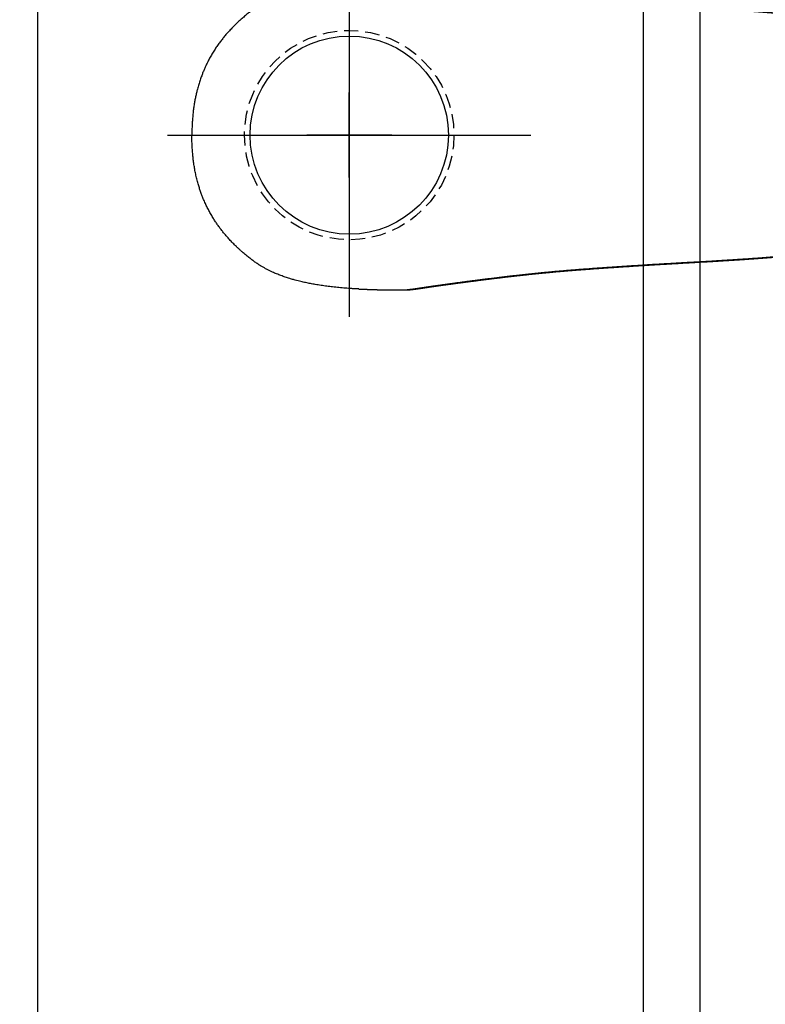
# Model space of a CAD drawing. Header units: millimetres. Extents: x 6161 to 8965, y -9035 to -5431.
# Tile 238 of 256: x 6765 to 6778, y -6073 to -6056. Entities that reach past the tile are written whole.
import ezdxf

# ---------------------------------------------------------------- set-up
doc = ezdxf.new("R2010")
doc.units = ezdxf.units.MM
doc.linetypes.add('HIDDEN', pattern=[0.375, 0.25, -0.125])
doc.layers.add('Wyposazenie Wew - Urzadzenia Sanitarne', color=6, linetype='Continuous')
doc.layers.add('Ściany', color=7, linetype='Continuous')

# ---------------------------------------------------------------- blocks, each defined once
blk = doc.blocks.new('ORAS_ELECTRA')
for p, q in [((-2.733, -1.026), (-2.733, -1.025)), ((-2.368, -4.189), (-2.367, -4.175))]:
    blk.add_line(p, q)
for points in [[(0, -0.75), (0, 0.75)], [(-0.75, 0), (0.75, 0)]]:
    blk.add_lwpolyline(points)
at = {"color": 9, "linetype": 'HIDDEN', "true_color": 0xb8b8b8}
blk.add_circle((0, 0), 1.85, dxfattribs=at)
for points, knots in [([(-2.718, -0.167), (-2.717, -0.147), (-2.715, -0.106), (-2.712, -0.047), (-2.708, 0.012), (-2.704, 0.068), (-2.699, 0.124), (-2.694, 0.181), (-2.688, 0.237), (-2.682, 0.291), (-2.676, 0.344), (-2.67, 0.395), (-2.663, 0.447), (-2.655, 0.498), (-2.647, 0.549), (-2.639, 0.597), (-2.631, 0.642), (-2.623, 0.685), (-2.615, 0.727), (-2.606, 0.77), (-2.596, 0.812), (-2.586, 0.857), (-2.574, 0.904), (-2.563, 0.948), (-2.552, 0.986), (-2.543, 1.018), (-2.532, 1.053), (-2.521, 1.09), (-2.508, 1.129), (-2.495, 1.167), (-2.481, 1.206), (-2.466, 1.244), (-2.451, 1.282), (-2.436, 1.319), (-2.421, 1.351), (-2.408, 1.38), (-2.397, 1.404), (-2.385, 1.428), (-2.373, 1.452), (-2.36, 1.476), (-2.347, 1.499), (-2.334, 1.523), (-2.32, 1.546), (-2.305, 1.571), (-2.289, 1.597), (-2.27, 1.625), (-2.251, 1.652), (-2.232, 1.679), (-2.212, 1.705), (-2.192, 1.732), (-2.172, 1.758), (-2.149, 1.788), (-2.122, 1.82), (-2.093, 1.856), (-2.063, 1.891), (-2.032, 1.926), (-2.001, 1.96), (-1.969, 1.993), (-1.938, 2.025), (-1.907, 2.056), (-1.875, 2.087), (-1.845, 2.115), (-1.817, 2.14), (-1.791, 2.163), (-1.764, 2.186), (-1.737, 2.208), (-1.71, 2.23), (-1.683, 2.252), (-1.655, 2.273), (-1.627, 2.294), (-1.599, 2.314), (-1.571, 2.333), (-1.543, 2.353), (-1.515, 2.372), (-1.486, 2.39), (-1.455, 2.409), (-1.422, 2.429), (-1.387, 2.449), (-1.351, 2.469), (-1.316, 2.488), (-1.279, 2.506), (-1.243, 2.524), (-1.206, 2.541), (-1.171, 2.557), (-1.139, 2.571), (-1.108, 2.583), (-1.078, 2.595), (-1.047, 2.607), (-1.014, 2.619), (-0.981, 2.631), (-0.948, 2.642), (-0.914, 2.652), (-0.877, 2.663), (-0.838, 2.675), (-0.795, 2.686), (-0.752, 2.697), (-0.709, 2.707), (-0.667, 2.716), (-0.625, 2.724), (-0.583, 2.732), (-0.541, 2.739), (-0.498, 2.745), (-0.456, 2.751), (-0.413, 2.756), (-0.369, 2.761), (-0.324, 2.765), (-0.278, 2.769), (-0.232, 2.772), (-0.186, 2.774), (-0.139, 2.776), (-0.093, 2.778), (-0.046, 2.778), (-0.015, 2.778), (0, 2.779)], [0, 0, 0, 0, 0.013173, 0.026968, 0.039452, 0.051937, 0.064422, 0.076914, 0.089407, 0.101899, 0.113285, 0.124672, 0.136058, 0.147455, 0.158851, 0.170247, 0.179829, 0.189411, 0.198992, 0.208583, 0.218175, 0.227766, 0.23898, 0.250194, 0.257677, 0.26516, 0.272643, 0.281669, 0.290696, 0.299723, 0.308767, 0.317812, 0.326856, 0.335668, 0.34448, 0.350363, 0.356246, 0.362128, 0.368095, 0.374062, 0.380028, 0.386007, 0.391986, 0.397965, 0.405267, 0.412569, 0.419883, 0.427198, 0.434531, 0.441864, 0.4492, 0.456536, 0.466738, 0.476941, 0.487144, 0.497369, 0.507594, 0.517819, 0.527563, 0.537306, 0.54706, 0.556814, 0.564498, 0.572181, 0.57987, 0.587559, 0.595265, 0.602971, 0.610683, 0.618395, 0.625946, 0.633498, 0.64105, 0.648615, 0.656181, 0.663746, 0.672684, 0.681623, 0.690563, 0.699501, 0.708481, 0.717462, 0.726443, 0.735423, 0.742659, 0.749896, 0.757138, 0.764379, 0.772158, 0.779938, 0.787719, 0.795499, 0.803277, 0.813049, 0.822822, 0.832595, 0.842367, 0.851817, 0.861268, 0.870718, 0.880168, 0.889651, 0.899134, 0.908618, 0.918101, 0.928321, 0.938541, 0.948768, 0.958996, 0.969244, 0.979492, 0.989746, 1, 1, 1, 1]), ([(2.669, 0.402), (2.667, 0.417), (2.663, 0.446), (2.657, 0.486), (2.651, 0.524), (2.645, 0.562), (2.638, 0.601), (2.631, 0.643), (2.623, 0.686), (2.614, 0.73), (2.605, 0.773), (2.596, 0.816), (2.585, 0.859), (2.575, 0.901), (2.564, 0.943), (2.552, 0.985), (2.54, 1.027), (2.528, 1.068), (2.515, 1.109), (2.501, 1.15), (2.488, 1.187), (2.475, 1.221), (2.464, 1.251), (2.452, 1.281), (2.439, 1.31), (2.426, 1.34), (2.413, 1.369), (2.399, 1.399), (2.384, 1.429), (2.368, 1.461), (2.353, 1.49), (2.339, 1.515), (2.326, 1.536), (2.312, 1.559), (2.297, 1.584), (2.28, 1.61), (2.262, 1.636), (2.242, 1.664), (2.22, 1.695), (2.195, 1.729), (2.17, 1.761), (2.146, 1.791), (2.122, 1.82), (2.099, 1.849), (2.074, 1.877), (2.05, 1.906), (2.024, 1.935), (1.996, 1.965), (1.966, 1.996), (1.936, 2.027), (1.905, 2.058), (1.874, 2.087), (1.844, 2.115), (1.816, 2.141), (1.789, 2.165), (1.761, 2.189), (1.733, 2.212), (1.705, 2.235), (1.676, 2.257), (1.647, 2.279), (1.617, 2.301), (1.585, 2.324), (1.551, 2.348), (1.516, 2.37), (1.482, 2.393), (1.447, 2.414), (1.411, 2.435), (1.375, 2.456), (1.342, 2.474), (1.311, 2.49), (1.283, 2.504), (1.255, 2.518), (1.226, 2.532), (1.198, 2.545), (1.169, 2.558), (1.139, 2.57), (1.11, 2.583), (1.08, 2.594), (1.047, 2.607), (1.011, 2.62), (0.972, 2.634), (0.933, 2.646), (0.894, 2.659), (0.854, 2.67), (0.816, 2.681), (0.78, 2.69), (0.745, 2.698), (0.71, 2.706), (0.676, 2.714), (0.641, 2.721), (0.606, 2.727), (0.57, 2.734), (0.533, 2.74), (0.494, 2.746), (0.453, 2.751), (0.412, 2.756), (0.369, 2.761), (0.324, 2.765), (0.278, 2.769), (0.232, 2.772), (0.186, 2.774), (0.139, 2.776), (0.093, 2.778), (0.046, 2.778), (0.015, 2.778), (0, 2.779)], [0, 0, 0, 0, 0.011884, 0.021541, 0.031198, 0.040858, 0.050517, 0.061658, 0.072798, 0.083938, 0.09509, 0.106242, 0.117393, 0.128399, 0.139405, 0.150419, 0.161432, 0.172305, 0.183178, 0.19406, 0.204942, 0.213072, 0.221203, 0.229333, 0.237463, 0.245619, 0.253775, 0.261931, 0.270086, 0.279443, 0.288799, 0.295047, 0.301296, 0.307544, 0.315447, 0.323352, 0.331258, 0.339161, 0.34974, 0.36032, 0.370899, 0.380327, 0.389756, 0.399185, 0.408626, 0.418068, 0.427509, 0.43839, 0.449271, 0.460152, 0.471056, 0.481961, 0.492865, 0.502019, 0.511174, 0.520329, 0.529483, 0.538667, 0.547851, 0.557036, 0.566219, 0.5766, 0.586982, 0.597364, 0.607745, 0.618173, 0.628604, 0.639034, 0.649463, 0.65742, 0.665378, 0.673335, 0.681305, 0.689275, 0.697245, 0.705338, 0.713432, 0.721531, 0.729629, 0.740047, 0.750464, 0.760882, 0.771325, 0.781768, 0.792212, 0.801205, 0.8102, 0.819195, 0.828189, 0.837207, 0.846227, 0.855246, 0.864265, 0.874765, 0.885266, 0.895775, 0.906283, 0.917982, 0.929681, 0.941381, 0.953079, 0.964809, 0.97654, 0.98827, 1, 1, 1, 1]), ([(-2.718, -0.167), (-2.718, -0.167), (-2.718, -0.167), (-2.718, -0.168), (-2.718, -0.17), (-2.718, -0.172), (-2.719, -0.173), (-2.719, -0.175), (-2.719, -0.177), (-2.719, -0.178), (-2.719, -0.179), (-2.719, -0.181), (-2.719, -0.182), (-2.719, -0.184), (-2.719, -0.185), (-2.719, -0.186), (-2.719, -0.188), (-2.719, -0.19), (-2.719, -0.192), (-2.719, -0.194), (-2.72, -0.196), (-2.72, -0.197), (-2.72, -0.199), (-2.72, -0.2), (-2.72, -0.202), (-2.72, -0.203), (-2.72, -0.205), (-2.72, -0.207), (-2.72, -0.209), (-2.72, -0.212), (-2.72, -0.214), (-2.72, -0.215), (-2.721, -0.217), (-2.721, -0.218), (-2.721, -0.22), (-2.721, -0.221), (-2.721, -0.222), (-2.721, -0.224), (-2.721, -0.226), (-2.721, -0.228), (-2.721, -0.231), (-2.721, -0.233), (-2.721, -0.235), (-2.721, -0.236), (-2.721, -0.237), (-2.721, -0.238), (-2.721, -0.239), (-2.722, -0.241), (-2.722, -0.242), (-2.722, -0.243), (-2.722, -0.244), (-2.722, -0.246), (-2.722, -0.248), (-2.722, -0.249), (-2.722, -0.251), (-2.722, -0.253), (-2.722, -0.255), (-2.722, -0.256), (-2.722, -0.257), (-2.722, -0.259), (-2.722, -0.26), (-2.722, -0.262), (-2.722, -0.263), (-2.723, -0.265), (-2.723, -0.267), (-2.723, -0.269), (-2.723, -0.271), (-2.723, -0.273), (-2.723, -0.275), (-2.723, -0.276), (-2.723, -0.277), (-2.723, -0.279), (-2.723, -0.28), (-2.723, -0.282), (-2.723, -0.284), (-2.723, -0.286), (-2.723, -0.289), (-2.724, -0.291), (-2.724, -0.293), (-2.724, -0.295), (-2.724, -0.296), (-2.724, -0.298), (-2.724, -0.299), (-2.724, -0.3), (-2.724, -0.302), (-2.724, -0.303), (-2.724, -0.305), (-2.724, -0.307), (-2.724, -0.309), (-2.724, -0.311), (-2.724, -0.313), (-2.724, -0.314), (-2.724, -0.315), (-2.724, -0.317), (-2.724, -0.318), (-2.725, -0.319), (-2.725, -0.32), (-2.725, -0.322), (-2.725, -0.324), (-2.725, -0.326), (-2.725, -0.328), (-2.725, -0.33), (-2.725, -0.332), (-2.725, -0.334), (-2.725, -0.336), (-2.725, -0.338), (-2.725, -0.339), (-2.725, -0.341), (-2.725, -0.342), (-2.725, -0.344), (-2.725, -0.346), (-2.726, -0.348), (-2.726, -0.351), (-2.726, -0.353), (-2.726, -0.355), (-2.726, -0.357), (-2.726, -0.358), (-2.726, -0.359), (-2.726, -0.36), (-2.726, -0.362), (-2.726, -0.363), (-2.726, -0.365), (-2.726, -0.366), (-2.726, -0.368), (-2.726, -0.37), (-2.726, -0.372), (-2.726, -0.374), (-2.726, -0.376), (-2.726, -0.378), (-2.727, -0.38), (-2.727, -0.381), (-2.727, -0.383), (-2.727, -0.384), (-2.727, -0.385), (-2.727, -0.386), (-2.727, -0.388), (-2.727, -0.389), (-2.727, -0.391), (-2.727, -0.393), (-2.727, -0.395), (-2.727, -0.398), (-2.727, -0.4), (-2.727, -0.402), (-2.727, -0.404), (-2.727, -0.405), (-2.727, -0.407), (-2.727, -0.41), (-2.727, -0.412), (-2.728, -0.414), (-2.728, -0.416), (-2.728, -0.418), (-2.728, -0.42), (-2.728, -0.422), (-2.728, -0.423), (-2.728, -0.424), (-2.728, -0.425), (-2.728, -0.427), (-2.728, -0.428), (-2.728, -0.429), (-2.728, -0.43), (-2.728, -0.432), (-2.728, -0.433), (-2.728, -0.435), (-2.728, -0.437), (-2.728, -0.439), (-2.728, -0.441), (-2.728, -0.443), (-2.728, -0.445), (-2.728, -0.447), (-2.728, -0.448), (-2.728, -0.449), (-2.728, -0.45), (-2.729, -0.451), (-2.729, -0.452), (-2.729, -0.453), (-2.729, -0.454), (-2.729, -0.455), (-2.729, -0.457), (-2.729, -0.458), (-2.729, -0.46), (-2.729, -0.463), (-2.729, -0.465), (-2.729, -0.467), (-2.729, -0.469), (-2.729, -0.471), (-2.729, -0.473), (-2.729, -0.474), (-2.729, -0.476), (-2.729, -0.477), (-2.729, -0.479), (-2.729, -0.48), (-2.729, -0.482), (-2.729, -0.485), (-2.729, -0.487), (-2.729, -0.489), (-2.729, -0.492), (-2.73, -0.494), (-2.73, -0.496), (-2.73, -0.498), (-2.73, -0.5), (-2.73, -0.501), (-2.73, -0.503), (-2.73, -0.504), (-2.73, -0.506), (-2.73, -0.508), (-2.73, -0.51), (-2.73, -0.512), (-2.73, -0.514), (-2.73, -0.517), (-2.73, -0.519), (-2.73, -0.521), (-2.73, -0.523), (-2.73, -0.525), (-2.73, -0.527), (-2.73, -0.529), (-2.73, -0.531), (-2.73, -0.533), (-2.73, -0.536), (-2.73, -0.538), (-2.73, -0.54), (-2.731, -0.543), (-2.731, -0.545), (-2.731, -0.547), (-2.731, -0.549), (-2.731, -0.551), (-2.731, -0.553), (-2.731, -0.555), (-2.731, -0.557), (-2.731, -0.559), (-2.731, -0.562), (-2.731, -0.565), (-2.731, -0.568), (-2.731, -0.57), (-2.731, -0.572), (-2.731, -0.574), (-2.731, -0.576), (-2.731, -0.578), (-2.731, -0.579), (-2.731, -0.581), (-2.731, -0.582), (-2.731, -0.583), (-2.731, -0.584), (-2.731, -0.586), (-2.731, -0.588), (-2.731, -0.59), (-2.731, -0.592), (-2.731, -0.594), (-2.731, -0.596), (-2.731, -0.598), (-2.732, -0.6), (-2.732, -0.602), (-2.732, -0.603), (-2.732, -0.604), (-2.732, -0.606), (-2.732, -0.607), (-2.732, -0.609), (-2.732, -0.611), (-2.732, -0.613), (-2.732, -0.615), (-2.732, -0.618), (-2.732, -0.62), (-2.732, -0.623), (-2.732, -0.625), (-2.732, -0.626), (-2.732, -0.627), (-2.732, -0.629), (-2.732, -0.63), (-2.732, -0.631), (-2.732, -0.633), (-2.732, -0.635), (-2.732, -0.637), (-2.732, -0.639), (-2.732, -0.641), (-2.732, -0.643), (-2.732, -0.645), (-2.732, -0.648), (-2.732, -0.651), (-2.732, -0.653), (-2.732, -0.655), (-2.732, -0.658), (-2.732, -0.66), (-2.732, -0.662), (-2.732, -0.663), (-2.732, -0.665), (-2.732, -0.666), (-2.732, -0.667), (-2.732, -0.669), (-2.732, -0.671), (-2.732, -0.673), (-2.732, -0.676), (-2.733, -0.678), (-2.733, -0.681), (-2.733, -0.683), (-2.733, -0.685), (-2.733, -0.686), (-2.733, -0.688), (-2.733, -0.689), (-2.733, -0.69), (-2.733, -0.691), (-2.733, -0.693), (-2.733, -0.695), (-2.733, -0.697), (-2.733, -0.699), (-2.733, -0.702), (-2.733, -0.705), (-2.733, -0.707), (-2.733, -0.71), (-2.733, -0.713), (-2.733, -0.715), (-2.733, -0.718), (-2.733, -0.719), (-2.733, -0.721), (-2.733, -0.723), (-2.733, -0.725), (-2.733, -0.727), (-2.733, -0.729), (-2.733, -0.731), (-2.733, -0.734), (-2.733, -0.736), (-2.733, -0.739), (-2.733, -0.742), (-2.733, -0.745), (-2.733, -0.747), (-2.733, -0.75), (-2.733, -0.752), (-2.733, -0.754), (-2.733, -0.755), (-2.733, -0.757), (-2.733, -0.759), (-2.733, -0.76), (-2.733, -0.762), (-2.733, -0.764), (-2.733, -0.766), (-2.733, -0.769), (-2.733, -0.771), (-2.733, -0.774), (-2.733, -0.777), (-2.733, -0.78), (-2.733, -0.782), (-2.733, -0.784), (-2.733, -0.786), (-2.733, -0.788), (-2.733, -0.79), (-2.733, -0.791), (-2.733, -0.793), (-2.733, -0.794), (-2.733, -0.796), (-2.733, -0.799), (-2.733, -0.801), (-2.733, -0.804), (-2.733, -0.808), (-2.733, -0.811), (-2.733, -0.814), (-2.733, -0.816), (-2.733, -0.819), (-2.733, -0.821), (-2.733, -0.823), (-2.733, -0.824), (-2.733, -0.826), (-2.733, -0.828), (-2.733, -0.83), (-2.733, -0.833), (-2.733, -0.835), (-2.733, -0.838), (-2.733, -0.841), (-2.733, -0.844), (-2.733, -0.847), (-2.733, -0.85), (-2.733, -0.852), (-2.733, -0.855), (-2.733, -0.857), (-2.733, -0.86), (-2.733, -0.863), (-2.733, -0.865), (-2.733, -0.868), (-2.733, -0.872), (-2.733, -0.875), (-2.733, -0.879), (-2.733, -0.883), (-2.733, -0.886), (-2.733, -0.889), (-2.733, -0.892), (-2.733, -0.894), (-2.733, -0.897), (-2.733, -0.899), (-2.733, -0.901), (-2.733, -0.903), (-2.733, -0.905), (-2.733, -0.908), (-2.733, -0.911), (-2.733, -0.914), (-2.733, -0.917), (-2.733, -0.92), (-2.733, -0.924), (-2.733, -0.927), (-2.733, -0.929), (-2.733, -0.932), (-2.733, -0.933), (-2.733, -0.935), (-2.733, -0.937), (-2.733, -0.939), (-2.733, -0.941), (-2.733, -0.943), (-2.733, -0.945), (-2.733, -0.947), (-2.733, -0.95), (-2.733, -0.954), (-2.733, -0.959), (-2.733, -0.965), (-2.733, -0.97), (-2.733, -0.974), (-2.733, -0.978), (-2.733, -0.981), (-2.733, -0.984), (-2.733, -0.987), (-2.733, -0.99), (-2.733, -0.992), (-2.733, -0.996), (-2.733, -1), (-2.733, -1.004), (-2.733, -1.008), (-2.733, -1.012), (-2.733, -1.016), (-2.733, -1.019), (-2.733, -1.022), (-2.733, -1.024), (-2.733, -1.025)], [0, 0, 0, 0, 0.000152, 0.001738, 0.003576, 0.005666, 0.007918, 0.00995, 0.011718, 0.013224, 0.015073, 0.016792, 0.018381, 0.019883, 0.021398, 0.023208, 0.025315, 0.027713, 0.030083, 0.032236, 0.034497, 0.036532, 0.038367, 0.040001, 0.041569, 0.043442, 0.045661, 0.048226, 0.05092, 0.053547, 0.056073, 0.058129, 0.059941, 0.061508, 0.062923, 0.064514, 0.066308, 0.068307, 0.070736, 0.073389, 0.076249, 0.078895, 0.081142, 0.082711, 0.084022, 0.085305, 0.086622, 0.087973, 0.089358, 0.090788, 0.092416, 0.094242, 0.096266, 0.098439, 0.100952, 0.103103, 0.104892, 0.106433, 0.107972, 0.109489, 0.111017, 0.112811, 0.115009, 0.117311, 0.119904, 0.122388, 0.124644, 0.126679, 0.128538, 0.130228, 0.13175, 0.133343, 0.135164, 0.137275, 0.139677, 0.1423, 0.144999, 0.147776, 0.150272, 0.152407, 0.154212, 0.155774, 0.157369, 0.159006, 0.160692, 0.162616, 0.164861, 0.167089, 0.169508, 0.171747, 0.17374, 0.175484, 0.176999, 0.178446, 0.179868, 0.181329, 0.182788, 0.184495, 0.186511, 0.188837, 0.191423, 0.194109, 0.196725, 0.199178, 0.201343, 0.20322, 0.204818, 0.206658, 0.20859, 0.210615, 0.212878, 0.215501, 0.218487, 0.221519, 0.224132, 0.225888, 0.227404, 0.228872, 0.230338, 0.231826, 0.233338, 0.235075, 0.23708, 0.239351, 0.241808, 0.244292, 0.246771, 0.249173, 0.25136, 0.253272, 0.25491, 0.256375, 0.257859, 0.259367, 0.2609, 0.262551, 0.264461, 0.266631, 0.269061, 0.271515, 0.274401, 0.276915, 0.279135, 0.281384, 0.283507, 0.285739, 0.288394, 0.291471, 0.293613, 0.295927, 0.298407, 0.300749, 0.302771, 0.304473, 0.305854, 0.306991, 0.308408, 0.309834, 0.311271, 0.312717, 0.314335, 0.316156, 0.318315, 0.320809, 0.323423, 0.325999, 0.328474, 0.330699, 0.332623, 0.334245, 0.335452, 0.336602, 0.337749, 0.338892, 0.340032, 0.341168, 0.342344, 0.343812, 0.345852, 0.34831, 0.351141, 0.353866, 0.35647, 0.358824, 0.360953, 0.362985, 0.36476, 0.36644, 0.368164, 0.369931, 0.371892, 0.374145, 0.37672, 0.379603, 0.382414, 0.384977, 0.387677, 0.390132, 0.392429, 0.394572, 0.396302, 0.398103, 0.399976, 0.401971, 0.404214, 0.406663, 0.409347, 0.411955, 0.414337, 0.417242, 0.419852, 0.422308, 0.424631, 0.427032, 0.429568, 0.431702, 0.434105, 0.436783, 0.439698, 0.442463, 0.444979, 0.447674, 0.450156, 0.452488, 0.454694, 0.456947, 0.459238, 0.461684, 0.464524, 0.467778, 0.471245, 0.474425, 0.477309, 0.479887, 0.482153, 0.484091, 0.485962, 0.487835, 0.489709, 0.490801, 0.492111, 0.493684, 0.495522, 0.497624, 0.499948, 0.502219, 0.505177, 0.507911, 0.510295, 0.512314, 0.514088, 0.515695, 0.517301, 0.518908, 0.520514, 0.522268, 0.52435, 0.526855, 0.529767, 0.532845, 0.536016, 0.53857, 0.540789, 0.542671, 0.544217, 0.545506, 0.54678, 0.548781, 0.550785, 0.552842, 0.554821, 0.55703, 0.559468, 0.562132, 0.565022, 0.568099, 0.57101, 0.573675, 0.576681, 0.579354, 0.581706, 0.583881, 0.586064, 0.587479, 0.588898, 0.590496, 0.592482, 0.594855, 0.597562, 0.600409, 0.603231, 0.606004, 0.608531, 0.610685, 0.612468, 0.613931, 0.615355, 0.616779, 0.618203, 0.620197, 0.622313, 0.624701, 0.627364, 0.630321, 0.633519, 0.63696, 0.640262, 0.64334, 0.646223, 0.648774, 0.650988, 0.653006, 0.655025, 0.657009, 0.659013, 0.66131, 0.663994, 0.667097, 0.670392, 0.673855, 0.677326, 0.680484, 0.683321, 0.685883, 0.688201, 0.690295, 0.692341, 0.694388, 0.696436, 0.698119, 0.700073, 0.702308, 0.704817, 0.707451, 0.710901, 0.714438, 0.717759, 0.72074, 0.723401, 0.725836, 0.728058, 0.72988, 0.731699, 0.733519, 0.73534, 0.73725, 0.739483, 0.742053, 0.74491, 0.748646, 0.752514, 0.75627, 0.759686, 0.762766, 0.765285, 0.767546, 0.76965, 0.771754, 0.773859, 0.775944, 0.778284, 0.780953, 0.783932, 0.787179, 0.790621, 0.794136, 0.797494, 0.800688, 0.803605, 0.80617, 0.80928, 0.812308, 0.815316, 0.818495, 0.822006, 0.825794, 0.829925, 0.834183, 0.83844, 0.842028, 0.845441, 0.848651, 0.85162, 0.854326, 0.856865, 0.859258, 0.861652, 0.864136, 0.866968, 0.870163, 0.873647, 0.877387, 0.881303, 0.885215, 0.889085, 0.891812, 0.89417, 0.896169, 0.898033, 0.899843, 0.902176, 0.904456, 0.906824, 0.909292, 0.911918, 0.914947, 0.91839, 0.924927, 0.931475, 0.938007, 0.942595, 0.946774, 0.950576, 0.954148, 0.956956, 0.95978, 0.96287, 0.966308, 0.970981, 0.975853, 0.980762, 0.98567, 0.989526, 0.993381, 0.996961, 1, 1, 1, 1]), ([(-2.733, -1.026), (-2.733, -1.026), (-2.733, -1.03), (-2.733, -1.037), (-2.732, -1.047), (-2.732, -1.058), (-2.731, -1.069), (-2.73, -1.08), (-2.729, -1.09), (-2.728, -1.099), (-2.727, -1.108), (-2.726, -1.117), (-2.725, -1.127), (-2.724, -1.135), (-2.723, -1.144), (-2.722, -1.153), (-2.721, -1.162), (-2.72, -1.17), (-2.718, -1.179), (-2.717, -1.187), (-2.716, -1.196), (-2.715, -1.204), (-2.714, -1.212), (-2.712, -1.221), (-2.711, -1.229), (-2.71, -1.237), (-2.709, -1.246), (-2.707, -1.254), (-2.706, -1.263), (-2.705, -1.271), (-2.704, -1.28), (-2.702, -1.288), (-2.701, -1.297), (-2.7, -1.306), (-2.698, -1.315), (-2.697, -1.324), (-2.695, -1.333), (-2.694, -1.342), (-2.693, -1.351), (-2.691, -1.36), (-2.69, -1.37), (-2.688, -1.379), (-2.687, -1.388), (-2.686, -1.398), (-2.684, -1.408), (-2.683, -1.417), (-2.681, -1.427), (-2.68, -1.437), (-2.678, -1.447), (-2.677, -1.457), (-2.675, -1.467), (-2.674, -1.477), (-2.672, -1.488), (-2.671, -1.498), (-2.669, -1.509), (-2.668, -1.519), (-2.666, -1.53), (-2.665, -1.541), (-2.663, -1.551), (-2.662, -1.562), (-2.66, -1.573), (-2.659, -1.584), (-2.657, -1.595), (-2.655, -1.606), (-2.654, -1.618), (-2.652, -1.629), (-2.651, -1.641), (-2.649, -1.652), (-2.647, -1.664), (-2.646, -1.676), (-2.644, -1.688), (-2.643, -1.7), (-2.641, -1.712), (-2.639, -1.724), (-2.638, -1.736), (-2.636, -1.748), (-2.634, -1.761), (-2.632, -1.773), (-2.631, -1.786), (-2.629, -1.799), (-2.627, -1.811), (-2.626, -1.824), (-2.624, -1.837), (-2.622, -1.85), (-2.62, -1.863), (-2.619, -1.877), (-2.617, -1.89), (-2.615, -1.903), (-2.613, -1.917), (-2.611, -1.93), (-2.61, -1.944), (-2.608, -1.957), (-2.606, -1.971), (-2.604, -1.985), (-2.602, -1.999), (-2.601, -2.013), (-2.599, -2.027), (-2.597, -2.041), (-2.595, -2.055), (-2.593, -2.07), (-2.591, -2.084), (-2.589, -2.099), (-2.587, -2.113), (-2.585, -2.128), (-2.583, -2.143), (-2.582, -2.158), (-2.58, -2.172), (-2.578, -2.187), (-2.576, -2.203), (-2.574, -2.218), (-2.572, -2.233), (-2.57, -2.248), (-2.568, -2.263), (-2.566, -2.279), (-2.564, -2.294), (-2.562, -2.31), (-2.56, -2.326), (-2.558, -2.341), (-2.556, -2.357), (-2.554, -2.373), (-2.552, -2.389), (-2.55, -2.405), (-2.548, -2.421), (-2.546, -2.438), (-2.544, -2.454), (-2.542, -2.471), (-2.54, -2.487), (-2.538, -2.504), (-2.535, -2.52), (-2.533, -2.537), (-2.531, -2.554), (-2.529, -2.57), (-2.527, -2.587), (-2.525, -2.604), (-2.523, -2.621), (-2.521, -2.639), (-2.519, -2.656), (-2.517, -2.673), (-2.515, -2.69), (-2.513, -2.708), (-2.511, -2.725), (-2.508, -2.743), (-2.506, -2.761), (-2.504, -2.778), (-2.502, -2.796), (-2.5, -2.814), (-2.498, -2.832), (-2.496, -2.85), (-2.494, -2.868), (-2.492, -2.887), (-2.49, -2.905), (-2.488, -2.923), (-2.485, -2.942), (-2.483, -2.96), (-2.481, -2.979), (-2.479, -2.998), (-2.477, -3.016), (-2.475, -3.035), (-2.473, -3.054), (-2.471, -3.073), (-2.469, -3.092), (-2.467, -3.112), (-2.465, -3.131), (-2.463, -3.15), (-2.46, -3.17), (-2.458, -3.189), (-2.456, -3.209), (-2.454, -3.228), (-2.452, -3.248), (-2.45, -3.268), (-2.448, -3.288), (-2.446, -3.308), (-2.444, -3.328), (-2.442, -3.348), (-2.44, -3.369), (-2.438, -3.389), (-2.436, -3.409), (-2.434, -3.43), (-2.432, -3.451), (-2.43, -3.471), (-2.428, -3.492), (-2.426, -3.513), (-2.424, -3.534), (-2.422, -3.555), (-2.42, -3.576), (-2.418, -3.597), (-2.416, -3.619), (-2.414, -3.64), (-2.412, -3.662), (-2.41, -3.684), (-2.408, -3.705), (-2.406, -3.727), (-2.405, -3.749), (-2.403, -3.771), (-2.401, -3.793), (-2.399, -3.815), (-2.397, -3.838), (-2.395, -3.86), (-2.393, -3.883), (-2.391, -3.905), (-2.39, -3.928), (-2.388, -3.951), (-2.386, -3.973), (-2.384, -3.996), (-2.382, -4.02), (-2.38, -4.043), (-2.379, -4.066), (-2.377, -4.089), (-2.375, -4.111), (-2.374, -4.133), (-2.372, -4.152), (-2.371, -4.171), (-2.37, -4.183), (-2.369, -4.189), (-2.369, -4.189)], [0, 0, 0, 0, 0.000897, 0.014392, 0.028259, 0.042658, 0.057335, 0.071796, 0.084135, 0.095797, 0.106851, 0.118564, 0.128903, 0.139852, 0.150279, 0.16025, 0.169835, 0.179089, 0.188056, 0.196771, 0.205262, 0.213555, 0.22166, 0.22964, 0.237452, 0.24511, 0.252628, 0.260016, 0.267284, 0.274441, 0.281494, 0.28845, 0.295315, 0.302095, 0.308794, 0.315416, 0.32203, 0.328524, 0.334936, 0.341269, 0.347528, 0.353717, 0.35984, 0.365899, 0.371898, 0.377839, 0.383725, 0.389558, 0.39534, 0.401075, 0.406762, 0.412405, 0.418004, 0.423618, 0.429062, 0.434454, 0.439796, 0.445092, 0.450342, 0.455549, 0.460714, 0.465839, 0.470925, 0.475973, 0.480986, 0.485964, 0.490908, 0.49582, 0.500701, 0.505551, 0.510372, 0.515165, 0.519931, 0.524654, 0.529349, 0.534008, 0.538633, 0.543224, 0.547784, 0.552312, 0.556812, 0.561283, 0.565726, 0.570144, 0.574534, 0.578879, 0.58319, 0.587475, 0.591733, 0.595965, 0.60017, 0.60435, 0.608503, 0.612631, 0.616733, 0.620811, 0.624863, 0.628816, 0.632873, 0.6369, 0.640897, 0.644865, 0.648806, 0.652719, 0.656607, 0.660469, 0.664307, 0.668122, 0.671913, 0.675683, 0.679431, 0.683158, 0.686865, 0.690552, 0.694221, 0.697871, 0.701504, 0.70512, 0.708719, 0.712302, 0.715869, 0.719422, 0.72296, 0.726484, 0.730023, 0.733512, 0.736982, 0.740435, 0.743872, 0.747294, 0.7507, 0.754091, 0.75746, 0.760819, 0.764168, 0.767504, 0.770826, 0.774132, 0.777422, 0.780694, 0.783961, 0.787221, 0.790468, 0.793703, 0.796926, 0.800138, 0.803338, 0.806527, 0.809706, 0.812875, 0.816033, 0.819181, 0.82232, 0.82545, 0.828571, 0.831684, 0.83479, 0.837892, 0.840985, 0.84407, 0.847147, 0.850216, 0.853277, 0.856332, 0.859379, 0.862419, 0.865453, 0.868481, 0.871504, 0.87452, 0.877531, 0.880538, 0.883539, 0.886536, 0.889529, 0.892518, 0.895503, 0.898484, 0.901463, 0.904439, 0.907412, 0.910382, 0.913351, 0.916318, 0.919283, 0.922247, 0.92521, 0.928172, 0.931133, 0.934095, 0.937043, 0.939995, 0.942952, 0.945913, 0.948876, 0.95184, 0.954801, 0.957758, 0.960716, 0.963662, 0.966616, 0.969577, 0.972545, 0.975521, 0.978504, 0.981496, 0.984497, 0.98746, 0.990212, 0.992827, 0.995596, 0.997715, 0.99984, 1, 1, 1, 1]), ([(-2.367, -4.175), (-2.368, -4.162), (-2.37, -4.135), (-2.373, -4.094), (-2.376, -4.055), (-2.379, -4.015), (-2.383, -3.976), (-2.386, -3.936), (-2.389, -3.897), (-2.392, -3.859), (-2.395, -3.82), (-2.399, -3.782), (-2.402, -3.744), (-2.405, -3.707), (-2.408, -3.669), (-2.412, -3.632), (-2.415, -3.595), (-2.419, -3.558), (-2.422, -3.521), (-2.426, -3.483), (-2.429, -3.447), (-2.433, -3.409), (-2.437, -3.372), (-2.44, -3.334), (-2.444, -3.296), (-2.448, -3.259), (-2.452, -3.222), (-2.456, -3.185), (-2.46, -3.149), (-2.463, -3.113), (-2.467, -3.078), (-2.471, -3.042), (-2.475, -3.007), (-2.479, -2.973), (-2.483, -2.938), (-2.487, -2.905), (-2.49, -2.871), (-2.494, -2.838), (-2.498, -2.806), (-2.502, -2.774), (-2.505, -2.742), (-2.509, -2.711), (-2.513, -2.68), (-2.517, -2.649), (-2.52, -2.619), (-2.524, -2.589), (-2.528, -2.558), (-2.532, -2.527), (-2.536, -2.494), (-2.54, -2.462), (-2.543, -2.431), (-2.547, -2.4), (-2.551, -2.37), (-2.555, -2.34), (-2.559, -2.311), (-2.562, -2.282), (-2.566, -2.254), (-2.57, -2.226), (-2.573, -2.198), (-2.577, -2.171), (-2.58, -2.144), (-2.584, -2.117), (-2.587, -2.091), (-2.59, -2.066), (-2.594, -2.041), (-2.597, -2.016), (-2.6, -1.992), (-2.603, -1.968), (-2.607, -1.943), (-2.61, -1.917), (-2.614, -1.889), (-2.618, -1.862), (-2.621, -1.837), (-2.624, -1.813), (-2.627, -1.79), (-2.63, -1.769), (-2.633, -1.747), (-2.636, -1.726), (-2.639, -1.704), (-2.642, -1.681), (-2.645, -1.657), (-2.649, -1.633), (-2.652, -1.611), (-2.655, -1.588), (-2.658, -1.567), (-2.661, -1.546), (-2.664, -1.525), (-2.667, -1.506), (-2.669, -1.487), (-2.672, -1.47), (-2.674, -1.454), (-2.676, -1.439), (-2.679, -1.424), (-2.681, -1.409), (-2.683, -1.395), (-2.685, -1.381), (-2.687, -1.368), (-2.689, -1.352), (-2.692, -1.335), (-2.695, -1.317), (-2.697, -1.299), (-2.7, -1.283), (-2.703, -1.266), (-2.705, -1.251), (-2.707, -1.236), (-2.709, -1.221), (-2.712, -1.208), (-2.714, -1.194), (-2.716, -1.182), (-2.717, -1.17), (-2.719, -1.158), (-2.721, -1.147), (-2.722, -1.136), (-2.724, -1.125), (-2.725, -1.115), (-2.726, -1.105), (-2.727, -1.096), (-2.728, -1.087), (-2.729, -1.079), (-2.73, -1.07), (-2.731, -1.062), (-2.732, -1.054), (-2.732, -1.045), (-2.733, -1.036), (-2.733, -1.029), (-2.733, -1.026)], [0, 0, 0, 0, 0.005042, 0.010085, 0.015128, 0.020171, 0.025213, 0.030256, 0.035299, 0.040342, 0.045385, 0.050427, 0.055469, 0.060512, 0.065555, 0.070598, 0.075641, 0.080861, 0.086082, 0.091303, 0.096524, 0.101745, 0.107324, 0.112903, 0.118483, 0.124063, 0.129642, 0.135243, 0.140845, 0.146447, 0.152049, 0.15765, 0.163343, 0.169037, 0.174731, 0.180424, 0.186117, 0.19181, 0.197503, 0.203197, 0.20889, 0.214583, 0.220354, 0.226126, 0.231897, 0.237669, 0.24344, 0.250034, 0.256627, 0.263221, 0.269814, 0.276407, 0.283, 0.289593, 0.296186, 0.302832, 0.309478, 0.316124, 0.322769, 0.32959, 0.336411, 0.343232, 0.350054, 0.356874, 0.363694, 0.370515, 0.377336, 0.384156, 0.390977, 0.399572, 0.408167, 0.416763, 0.425358, 0.432951, 0.440545, 0.448138, 0.455736, 0.463333, 0.470931, 0.480459, 0.489988, 0.499517, 0.509046, 0.518575, 0.528119, 0.537663, 0.547208, 0.556752, 0.566296, 0.57459, 0.582884, 0.591178, 0.599474, 0.60777, 0.616066, 0.624348, 0.63263, 0.640912, 0.653338, 0.665764, 0.678196, 0.690629, 0.703064, 0.715499, 0.727922, 0.740344, 0.752769, 0.765193, 0.777621, 0.79005, 0.802479, 0.814908, 0.827734, 0.84056, 0.853387, 0.866213, 0.879042, 0.891871, 0.904701, 0.917531, 0.931434, 0.945337, 0.95924, 0.980096, 1, 1, 1, 1]), ([(-2.369, -4.189), (-2.369, -4.196), (-2.368, -4.213), (-2.366, -4.24), (-2.364, -4.271), (-2.361, -4.301), (-2.359, -4.332), (-2.357, -4.364), (-2.355, -4.395), (-2.353, -4.427), (-2.35, -4.459), (-2.348, -4.491), (-2.346, -4.523), (-2.344, -4.555), (-2.341, -4.588), (-2.339, -4.621), (-2.337, -4.654), (-2.335, -4.687), (-2.332, -4.721), (-2.33, -4.754), (-2.328, -4.788), (-2.326, -4.823), (-2.323, -4.857), (-2.321, -4.892), (-2.319, -4.927), (-2.317, -4.962), (-2.314, -4.998), (-2.312, -5.034), (-2.309, -5.07), (-2.307, -5.107), (-2.305, -5.143), (-2.303, -5.178), (-2.3, -5.213), (-2.298, -5.247), (-2.296, -5.281), (-2.294, -5.314), (-2.292, -5.346), (-2.29, -5.378), (-2.288, -5.41), (-2.286, -5.442), (-2.284, -5.475), (-2.282, -5.507), (-2.28, -5.54), (-2.279, -5.573), (-2.277, -5.606), (-2.275, -5.641), (-2.273, -5.677), (-2.27, -5.714), (-2.268, -5.752), (-2.266, -5.791), (-2.264, -5.832), (-2.261, -5.873), (-2.259, -5.916), (-2.256, -5.96), (-2.254, -6.006), (-2.251, -6.053), (-2.248, -6.102), (-2.245, -6.153), (-2.242, -6.207), (-2.239, -6.263), (-2.236, -6.323), (-2.232, -6.388), (-2.228, -6.459), (-2.223, -6.539), (-2.217, -6.631), (-2.211, -6.725), (-2.206, -6.814), (-2.201, -6.892), (-2.196, -6.961), (-2.192, -7.025), (-2.187, -7.085), (-2.183, -7.142), (-2.179, -7.197), (-2.175, -7.252), (-2.171, -7.306), (-2.168, -7.358), (-2.164, -7.407), (-2.16, -7.455), (-2.156, -7.502), (-2.152, -7.548), (-2.149, -7.594), (-2.145, -7.638), (-2.141, -7.681), (-2.138, -7.724), (-2.134, -7.766), (-2.13, -7.807), (-2.127, -7.847), (-2.123, -7.887), (-2.119, -7.926), (-2.116, -7.965), (-2.112, -8.003), (-2.108, -8.041), (-2.105, -8.078), (-2.101, -8.114), (-2.097, -8.151), (-2.093, -8.187), (-2.09, -8.223), (-2.086, -8.258), (-2.082, -8.293), (-2.078, -8.328), (-2.074, -8.363), (-2.07, -8.397), (-2.066, -8.431), (-2.062, -8.465), (-2.058, -8.499), (-2.054, -8.532), (-2.05, -8.566), (-2.046, -8.6), (-2.041, -8.633), (-2.037, -8.667), (-2.032, -8.7), (-2.028, -8.734), (-2.023, -8.767), (-2.019, -8.8), (-2.014, -8.833), (-2.009, -8.865), (-2.004, -8.898), (-1.999, -8.93), (-1.994, -8.963), (-1.989, -8.995), (-1.984, -9.027), (-1.979, -9.059), (-1.974, -9.09), (-1.968, -9.122), (-1.963, -9.154), (-1.957, -9.186), (-1.951, -9.218), (-1.945, -9.25), (-1.939, -9.281), (-1.933, -9.313), (-1.927, -9.345), (-1.92, -9.377), (-1.914, -9.408), (-1.907, -9.44), (-1.9, -9.471), (-1.894, -9.503), (-1.886, -9.534), (-1.879, -9.565), (-1.872, -9.596), (-1.864, -9.627), (-1.857, -9.657), (-1.849, -9.687), (-1.842, -9.717), (-1.834, -9.746), (-1.826, -9.775), (-1.818, -9.804), (-1.81, -9.832), (-1.802, -9.858), (-1.797, -9.874), (-1.795, -9.881)], [0, 0, 0, 0, 0.003717, 0.009313, 0.014928, 0.020555, 0.026233, 0.03193, 0.037647, 0.043385, 0.049146, 0.054929, 0.060735, 0.066566, 0.072421, 0.078302, 0.08421, 0.090145, 0.096108, 0.102101, 0.108124, 0.114179, 0.120284, 0.12643, 0.132619, 0.138851, 0.145129, 0.151456, 0.157822, 0.164262, 0.170565, 0.17674, 0.182798, 0.188746, 0.194593, 0.200378, 0.205891, 0.21142, 0.216964, 0.222524, 0.228101, 0.233694, 0.239304, 0.244935, 0.25068, 0.256699, 0.262858, 0.269171, 0.275654, 0.282327, 0.289211, 0.29633, 0.303656, 0.31119, 0.318955, 0.326981, 0.335304, 0.343968, 0.353032, 0.362574, 0.372698, 0.383557, 0.395482, 0.409046, 0.424384, 0.442107, 0.456898, 0.469886, 0.481632, 0.49246, 0.502582, 0.51214, 0.521235, 0.530868, 0.540056, 0.548857, 0.557329, 0.565515, 0.573524, 0.581406, 0.589126, 0.596695, 0.604126, 0.611427, 0.618606, 0.625673, 0.632633, 0.639493, 0.646258, 0.652934, 0.659525, 0.665978, 0.67238, 0.678735, 0.685044, 0.691309, 0.697531, 0.703712, 0.709852, 0.715953, 0.722016, 0.728043, 0.734034, 0.739991, 0.745914, 0.751731, 0.757726, 0.763707, 0.769675, 0.775628, 0.781568, 0.787493, 0.793405, 0.799302, 0.805186, 0.811056, 0.816912, 0.822755, 0.828583, 0.834399, 0.840201, 0.845993, 0.851773, 0.857574, 0.863393, 0.869228, 0.875078, 0.880939, 0.88681, 0.892689, 0.898573, 0.904459, 0.910345, 0.916229, 0.922108, 0.927981, 0.933845, 0.93973, 0.945574, 0.951371, 0.95712, 0.962821, 0.968473, 0.974077, 0.979632, 0.985144, 0.990541, 0.995855, 1, 1, 1, 1]), ([(-1.788, -9.841), (-1.792, -9.827), (-1.801, -9.8), (-1.814, -9.757), (-1.827, -9.713), (-1.839, -9.668), (-1.851, -9.623), (-1.863, -9.578), (-1.876, -9.528), (-1.888, -9.475), (-1.902, -9.417), (-1.914, -9.359), (-1.927, -9.301), (-1.938, -9.242), (-1.95, -9.182), (-1.961, -9.122), (-1.971, -9.065), (-1.98, -9.011), (-1.989, -8.96), (-1.997, -8.908), (-2.005, -8.857), (-2.013, -8.805), (-2.02, -8.753), (-2.028, -8.7), (-2.035, -8.648), (-2.042, -8.595), (-2.049, -8.54), (-2.056, -8.482), (-2.063, -8.422), (-2.07, -8.362), (-2.077, -8.302), (-2.084, -8.241), (-2.091, -8.18), (-2.097, -8.12), (-2.103, -8.058), (-2.109, -7.997), (-2.116, -7.933), (-2.122, -7.866), (-2.128, -7.795), (-2.135, -7.725), (-2.141, -7.654), (-2.147, -7.583), (-2.153, -7.51), (-2.158, -7.437), (-2.164, -7.363), (-2.17, -7.29), (-2.176, -7.209), (-2.182, -7.121), (-2.189, -7.026), (-2.195, -6.93), (-2.202, -6.825), (-2.21, -6.708), (-2.217, -6.581), (-2.225, -6.461), (-2.231, -6.35), (-2.237, -6.246), (-2.243, -6.151), (-2.248, -6.064), (-2.252, -5.986), (-2.256, -5.909), (-2.26, -5.837), (-2.264, -5.771), (-2.267, -5.712), (-2.271, -5.652), (-2.274, -5.593), (-2.278, -5.533), (-2.281, -5.474), (-2.285, -5.415), (-2.288, -5.356), (-2.292, -5.297), (-2.296, -5.239), (-2.299, -5.181), (-2.303, -5.124), (-2.306, -5.068), (-2.31, -5.011), (-2.314, -4.95), (-2.318, -4.884), (-2.323, -4.814), (-2.328, -4.744), (-2.332, -4.677), (-2.337, -4.611), (-2.341, -4.548), (-2.345, -4.486), (-2.35, -4.423), (-2.354, -4.361), (-2.359, -4.298), (-2.363, -4.236), (-2.366, -4.195), (-2.367, -4.175)], [0, 0, 0, 0, 0.008254, 0.016507, 0.025317, 0.034126, 0.042936, 0.051746, 0.060556, 0.071566, 0.082578, 0.093589, 0.1046, 0.115711, 0.126823, 0.137935, 0.149046, 0.158432, 0.167818, 0.177204, 0.186591, 0.195976, 0.205383, 0.21479, 0.224198, 0.233605, 0.243012, 0.253602, 0.264194, 0.274785, 0.285377, 0.295967, 0.306582, 0.317197, 0.327813, 0.338428, 0.349043, 0.361157, 0.373272, 0.385388, 0.397503, 0.409617, 0.422179, 0.434741, 0.447303, 0.459865, 0.472427, 0.488628, 0.50483, 0.521032, 0.537233, 0.558838, 0.580443, 0.602048, 0.619714, 0.63738, 0.655045, 0.668297, 0.681548, 0.694797, 0.708046, 0.718249, 0.728453, 0.738657, 0.74886, 0.759063, 0.769284, 0.779506, 0.789728, 0.79995, 0.810172, 0.82009, 0.830008, 0.839927, 0.849846, 0.859764, 0.872181, 0.884598, 0.897015, 0.909432, 0.920744, 0.932056, 0.943368, 0.954679, 0.966009, 0.97734, 0.98867, 1, 1, 1, 1]), ([(1.788, -9.841), (1.792, -9.827), (1.801, -9.8), (1.814, -9.757), (1.827, -9.712), (1.84, -9.666), (1.852, -9.62), (1.864, -9.573), (1.876, -9.526), (1.887, -9.479), (1.898, -9.431), (1.909, -9.384), (1.919, -9.335), (1.929, -9.287), (1.939, -9.238), (1.949, -9.189), (1.958, -9.14), (1.967, -9.091), (1.975, -9.041), (1.984, -8.991), (1.992, -8.94), (2, -8.889), (2.008, -8.838), (2.015, -8.787), (2.023, -8.735), (2.03, -8.683), (2.037, -8.631), (2.044, -8.579), (2.051, -8.526), (2.057, -8.472), (2.064, -8.418), (2.07, -8.363), (2.077, -8.309), (2.083, -8.249), (2.09, -8.185), (2.097, -8.116), (2.104, -8.046), (2.111, -7.975), (2.119, -7.901), (2.126, -7.826), (2.132, -7.75), (2.139, -7.674), (2.145, -7.598), (2.152, -7.522), (2.158, -7.446), (2.164, -7.369), (2.17, -7.293), (2.176, -7.21), (2.182, -7.121), (2.189, -7.026), (2.195, -6.93), (2.202, -6.825), (2.21, -6.708), (2.217, -6.581), (2.224, -6.468), (2.23, -6.369), (2.235, -6.284), (2.24, -6.2), (2.245, -6.118), (2.249, -6.038), (2.253, -5.961), (2.258, -5.884), (2.262, -5.812), (2.266, -5.746), (2.269, -5.685), (2.273, -5.623), (2.276, -5.562), (2.28, -5.503), (2.283, -5.446), (2.286, -5.391), (2.29, -5.336), (2.293, -5.281), (2.296, -5.226), (2.3, -5.17), (2.304, -5.112), (2.307, -5.056), (2.311, -4.999), (2.315, -4.939), (2.319, -4.876), (2.323, -4.809), (2.328, -4.743), (2.332, -4.677), (2.337, -4.612), (2.341, -4.546), (2.346, -4.481), (2.35, -4.417), (2.354, -4.355), (2.359, -4.295), (2.363, -4.235), (2.366, -4.195), (2.367, -4.175)], [0, 0, 0, 0, 0.008254, 0.016507, 0.02553, 0.034553, 0.043576, 0.052599, 0.061622, 0.070733, 0.079845, 0.088957, 0.098069, 0.10718, 0.116312, 0.125444, 0.134576, 0.143708, 0.15284, 0.162117, 0.171395, 0.180673, 0.189951, 0.199229, 0.208526, 0.217824, 0.227123, 0.236421, 0.245719, 0.255331, 0.264944, 0.274557, 0.28417, 0.293783, 0.305821, 0.31786, 0.329899, 0.341938, 0.354976, 0.368015, 0.381054, 0.394094, 0.407132, 0.420191, 0.43325, 0.446309, 0.459368, 0.472427, 0.488628, 0.50483, 0.521031, 0.537233, 0.558838, 0.580443, 0.602048, 0.616437, 0.630826, 0.645215, 0.659604, 0.672724, 0.685844, 0.698965, 0.712084, 0.72259, 0.733096, 0.743602, 0.754107, 0.764612, 0.774114, 0.783617, 0.793119, 0.802622, 0.812124, 0.822104, 0.832085, 0.842066, 0.852047, 0.862028, 0.873762, 0.885496, 0.89723, 0.908963, 0.920715, 0.932467, 0.944219, 0.955971, 0.966978, 0.977985, 0.988993, 1, 1, 1, 1]), ([(1.795, -9.882), (1.797, -9.874), (1.803, -9.856), (1.811, -9.829), (1.818, -9.802), (1.826, -9.774), (1.834, -9.746), (1.841, -9.717), (1.849, -9.688), (1.856, -9.659), (1.864, -9.629), (1.871, -9.599), (1.878, -9.569), (1.885, -9.538), (1.892, -9.507), (1.899, -9.476), (1.906, -9.445), (1.913, -9.413), (1.919, -9.382), (1.926, -9.35), (1.932, -9.319), (1.938, -9.287), (1.944, -9.255), (1.95, -9.223), (1.956, -9.191), (1.962, -9.159), (1.967, -9.128), (1.973, -9.096), (1.978, -9.064), (1.983, -9.032), (1.988, -9), (1.994, -8.968), (1.998, -8.936), (2.003, -8.904), (2.008, -8.872), (2.013, -8.839), (2.018, -8.806), (2.022, -8.774), (2.027, -8.741), (2.031, -8.708), (2.036, -8.675), (2.04, -8.641), (2.045, -8.608), (2.049, -8.574), (2.053, -8.541), (2.057, -8.507), (2.061, -8.473), (2.065, -8.439), (2.069, -8.406), (2.073, -8.372), (2.077, -8.338), (2.081, -8.303), (2.085, -8.268), (2.088, -8.233), (2.092, -8.198), (2.096, -8.163), (2.1, -8.127), (2.103, -8.091), (2.107, -8.055), (2.111, -8.018), (2.114, -7.981), (2.118, -7.944), (2.121, -7.906), (2.125, -7.867), (2.128, -7.828), (2.132, -7.789), (2.136, -7.748), (2.139, -7.707), (2.143, -7.666), (2.146, -7.624), (2.15, -7.581), (2.153, -7.537), (2.157, -7.493), (2.161, -7.447), (2.164, -7.401), (2.168, -7.354), (2.171, -7.305), (2.175, -7.255), (2.179, -7.203), (2.183, -7.15), (2.187, -7.093), (2.191, -7.034), (2.195, -6.971), (2.2, -6.903), (2.205, -6.83), (2.21, -6.748), (2.216, -6.655), (2.222, -6.561), (2.227, -6.472), (2.231, -6.396), (2.235, -6.329), (2.239, -6.268), (2.242, -6.211), (2.245, -6.158), (2.248, -6.106), (2.251, -6.054), (2.254, -6.003), (2.257, -5.954), (2.259, -5.907), (2.262, -5.862), (2.264, -5.818), (2.267, -5.776), (2.269, -5.735), (2.272, -5.695), (2.274, -5.657), (2.276, -5.619), (2.278, -5.583), (2.28, -5.549), (2.282, -5.516), (2.284, -5.484), (2.286, -5.452), (2.288, -5.419), (2.29, -5.387), (2.292, -5.355), (2.294, -5.323), (2.296, -5.291), (2.298, -5.259), (2.3, -5.226), (2.302, -5.193), (2.304, -5.159), (2.306, -5.125), (2.308, -5.09), (2.311, -5.054), (2.313, -5.018), (2.315, -4.982), (2.318, -4.945), (2.32, -4.91), (2.322, -4.874), (2.325, -4.839), (2.327, -4.804), (2.329, -4.77), (2.331, -4.735), (2.334, -4.701), (2.336, -4.668), (2.338, -4.634), (2.341, -4.601), (2.343, -4.568), (2.345, -4.535), (2.347, -4.502), (2.35, -4.47), (2.352, -4.438), (2.354, -4.406), (2.356, -4.374), (2.358, -4.342), (2.361, -4.311), (2.363, -4.28), (2.365, -4.249), (2.367, -4.218), (2.369, -4.199), (2.369, -4.189)], [0, 0, 0, 0, 0.005038, 0.010202, 0.015438, 0.020746, 0.026129, 0.031616, 0.037148, 0.042728, 0.048356, 0.054031, 0.059753, 0.065522, 0.071336, 0.07721, 0.083054, 0.088907, 0.094767, 0.100633, 0.106501, 0.11237, 0.118237, 0.124099, 0.129955, 0.135801, 0.141637, 0.147458, 0.153264, 0.159052, 0.16482, 0.170592, 0.17638, 0.182182, 0.187997, 0.193826, 0.199669, 0.205525, 0.211396, 0.217281, 0.22318, 0.229093, 0.23502, 0.240962, 0.246917, 0.252887, 0.258873, 0.264744, 0.270655, 0.276599, 0.282577, 0.288591, 0.29464, 0.300727, 0.306852, 0.313017, 0.319222, 0.32547, 0.331761, 0.338097, 0.34448, 0.35091, 0.357432, 0.364069, 0.37079, 0.377602, 0.384508, 0.391515, 0.398627, 0.405853, 0.413199, 0.420673, 0.428284, 0.436043, 0.443961, 0.451976, 0.460197, 0.46869, 0.477489, 0.486643, 0.49621, 0.506268, 0.516924, 0.528329, 0.540707, 0.554406, 0.569958, 0.587907, 0.602425, 0.615225, 0.626448, 0.6367, 0.646277, 0.655311, 0.663901, 0.672996, 0.681665, 0.689963, 0.697946, 0.705657, 0.713128, 0.720386, 0.727407, 0.734186, 0.740753, 0.747131, 0.753341, 0.759398, 0.764702, 0.770296, 0.775908, 0.781502, 0.78708, 0.792642, 0.798188, 0.803719, 0.809237, 0.814915, 0.820728, 0.826637, 0.832648, 0.83877, 0.845009, 0.851377, 0.857823, 0.864175, 0.870479, 0.876735, 0.882947, 0.889115, 0.895241, 0.901326, 0.907364, 0.913372, 0.919351, 0.925301, 0.931224, 0.93712, 0.942989, 0.948834, 0.954654, 0.960451, 0.966225, 0.971977, 0.977708, 0.983419, 0.989109, 0.994754, 1, 1, 1, 1])]:
    blk.add_open_spline(points, degree=3, knots=knots)
blk = doc.blocks.new('ROCA DAMA_60x32')
for p, q in [((0, -2.293), (0, -8.711)), ((3.209, -5.502), (-3.209, -5.502)), ((-23, -10.7), (23, -10.7)), ((-22, -11.7), (22, -11.7))]:
    blk.add_line(p, q)
blk.add_lwpolyline([(-30, -1.5, -0.414214), (-28.5, 0), (28.5, 0, -0.414214), (30, -1.5), (30, -27, -0.414214), (25, -32), (-25, -32, -0.414214), (-30, -27), (-30, -1.5)], format="xyb")
blk.add_circle((0, -5.502), 1.751)
blk.add_blockref('ORAS_ELECTRA', (0, -5.502))

msp = doc.modelspace()

# ---------------------------------------------------------------- linework, layer by layer
at = {"layer": 'Ściany'}
msp.add_lwpolyline([(6628.872, -6172.317), (6779.872, -6172.317), (6779.872, -6162.317), (6764.872, -6162.317), (6764.872, -5952.817)], dxfattribs=at)

# ---------------------------------------------------------------- block references
at = {"layer": 'Wyposazenie Wew - Urzadzenia Sanitarne', "rotation": 89.99999999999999}
msp.add_blockref('ROCA DAMA_60x32', (6764.872, -6057.567), dxfattribs=at)

doc.saveas('drawing.dxf')
